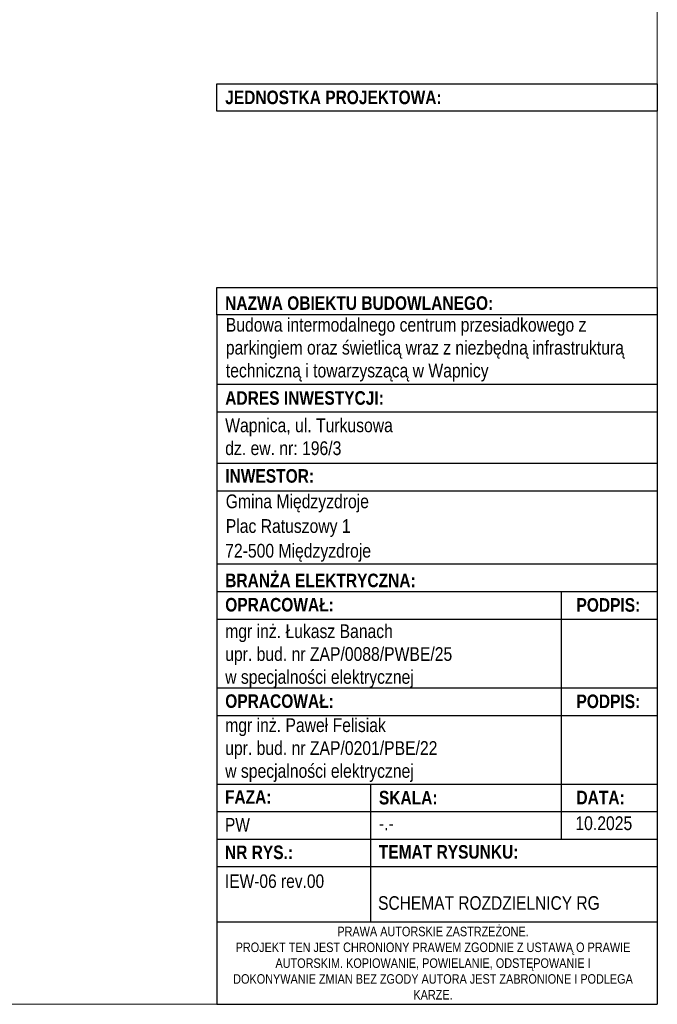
# Model space of a CAD drawing. Header units: millimetres. Extents: x 2505 to 3495, y 1397 to 1684.
# Tile 53 of 59: x 3402 to 3495, y 1397 to 1540. Entities that reach past the tile are written whole.
import ezdxf

# ---------------------------------------------------------------- set-up
doc = ezdxf.new("R2010")
doc.units = ezdxf.units.MM
doc.layers.add('#elektryczne', color=7, linetype='Continuous', lineweight=20)
doc.layers.add('A_TABELKA', color=7, linetype='Continuous', lineweight=0)
doc.layers.add('2D - Rysunki i Obrazki', color=7, linetype='Continuous')
doc.styles.add('ARIAL', font='arial.ttf')
doc.styles.add('GENERATED_STYLE_1', font='arial.ttf')
doc.styles.add('GENERATED_STYLE_2', font='ARIALN.TTF')

msp = doc.modelspace()

# ---------------------------------------------------------------- linework, layer by layer
at = {"layer": '#elektryczne'}
for points in [[(3494.65, 1396.93), (2504.65, 1396.93), (2504.65, 1683.93), (3494.65, 1683.93)], [(3494.65, 1396.93), (3494.65, 1683.93)]]:
    msp.add_lwpolyline(points, dxfattribs=at)
at = {"layer": '2D - Rysunki i Obrazki', "linetype": 'Continuous', "ltscale": 0.1}
for p, q in [((3430.42, 1497.39), (3430.42, 1396.93)), ((3494.65, 1497.39), (3494.65, 1396.93)), ((3430.43, 1487.29), (3494.66, 1487.29)), ((3430.43, 1483.27), (3494.66, 1483.27)), ((3430.43, 1475.79), (3494.66, 1475.79)), ((3430.43, 1471.78), (3494.66, 1471.78)), ((3430.43, 1461.1), (3494.66, 1461.1)), ((3430.43, 1461.1), (3494.66, 1461.1)), ((3430.42, 1457.09), (3494.66, 1457.09)), ((3480.65, 1457.09), (3480.65, 1421.02)), ((3430.42, 1453.07), (3494.66, 1453.07)), ((3430.42, 1443.04), (3494.66, 1443.04)), ((3430.42, 1443.04), (3494.66, 1443.04)), ((3430.42, 1443.04), (3494.66, 1443.04)), ((3430.42, 1439.02), (3494.66, 1439.02)), ((3430.42, 1439.02), (3494.66, 1439.02)), ((3430.42, 1428.99), (3494.66, 1428.99)), ((3430.42, 1428.99), (3494.66, 1428.99)), ((3430.42, 1428.99), (3494.66, 1428.99)), ((3430.42, 1428.99), (3494.66, 1428.99)), ((3452.84, 1428.99), (3452.84, 1408.96)), ((3430.42, 1425.03), (3494.66, 1425.03)), ((3430.42, 1421.02), (3494.66, 1421.02)), ((3452.84, 1421.02), (3452.84, 1408.97)), ((3430.42, 1417), (3494.66, 1417)), ((3430.42, 1408.97), (3494.66, 1408.97)), ((3430.42, 1408.97), (3494.65, 1408.97)), ((3430.42, 1396.93), (3494.65, 1396.93))]:
    msp.add_line(p, q, dxfattribs=at)
at = {"layer": '2D - Rysunki i Obrazki', "linetype": 'Continuous', "ltscale": 0.1, "flags": 128}
for points in [[(3430.42, 1531.1), (3494.66, 1531.1), (3494.66, 1527.09), (3430.42, 1527.09)], [(3430.42, 1501.41), (3494.66, 1501.41), (3494.66, 1497.39), (3430.42, 1497.39)]]:
    msp.add_lwpolyline(points, close=True, dxfattribs=at)

# ---------------------------------------------------------------- texts
at = {"layer": '2D - Rysunki i Obrazki', "linetype": 'Continuous', "attachment_point": 7}
for s, insert, char_height, style in [('\\A1;{\\fArial Narrow|b1|i0|c238|p34;JEDNOSTKA PROJEKTOWA:}', (3431.64, 1528.09), 1.9765, 'GENERATED_STYLE_2'), ('\\A1;{\\fArial Narrow|b1|i0|c238|p34;NAZWA OBIEKTU BUDOWLANEGO:}', (3431.63, 1498.11), 1.9765, 'GENERATED_STYLE_2'), ('\\A1;{\\fArial Narrow|b1|i0|c238|p34;ADRES INWESTYCJI:}', (3431.64, 1484.28), 1.9765, 'GENERATED_STYLE_2'), ('{\\fArial Narrow|b0|i0|c238|p34;Wapnica, ul. Turkusowa\\Pdz. ew. nr: 196/3}', (3431.64, 1476.95), 2, 'GENERATED_STYLE_1'), ('\\A1;{\\fArial Narrow|b1|i0|c238|p34;INWESTOR:}', (3431.65, 1472.92), 1.9765, 'GENERATED_STYLE_2'), ('\\pxl0.04167,sm1.07917;{\\fArial Narrow|b0|i0|c238|p34;Gmina Międzyzdroje\\PPlac Ratuszowy 1\\P\\pl0,s*;72-500 Międzyzdroje}', (3431.64, 1461.43), 2, 'GENERATED_STYLE_1'), ('\\A1;{\\fArial Narrow|b1|i0|c238|p34;BRANŻA ELEKTRYCZNA:}', (3431.64, 1457.69), 1.9765, 'GENERATED_STYLE_2'), ('\\A1;{\\fArial Narrow|b1|i0|c238|p34;OPRACOWAŁ:}', (3431.64, 1454.15), 1.9765, 'GENERATED_STYLE_2'), ('\\A1;{\\fArial Narrow|b1|i0|c238|p34;PODPIS:}', (3482.87, 1454.12), 1.9765, 'GENERATED_STYLE_2'), ('{\\fArial Narrow|b0|i0|c238|p34;mgr inż. Łukasz Banach\\Pupr. bud. nr ZAP/0088/PWBE/25\\Pw specjalności elektrycznej}', (3431.64, 1443.04), 2, 'GENERATED_STYLE_1'), ('\\A1;{\\fArial Narrow|b1|i0|c238|p34;OPRACOWAŁ:}', (3431.64, 1440.1), 1.9765, 'GENERATED_STYLE_2'), ('\\A1;{\\fArial Narrow|b1|i0|c238|p34;PODPIS:}', (3482.87, 1440.07), 1.9765, 'GENERATED_STYLE_2'), ('\\A1;{\\fArial Narrow|b1|i0|c238|p34;FAZA:}', (3431.6, 1426.16), 1.9765, 'GENERATED_STYLE_2'), ('\\A1;{\\fArial Narrow|b1|i0|c238|p34;SKALA:}', (3454.06, 1426.03), 1.9765, 'GENERATED_STYLE_2'), ('\\A1;{\\fArial Narrow|b1|i0|c238|p34;DATA:}', (3482.87, 1426.08), 1.9765, 'GENERATED_STYLE_2'), ('\\A1;{\\fArial Narrow|b0|i0|c238|p34;10.2025}', (3482.71, 1422.29), 2.0044, 'GENERATED_STYLE_1'), ('\\A1;{\\fArial Narrow|b0|i0|c238|p34;-.-}', (3454.06, 1422.29), 2.0044, 'GENERATED_STYLE_1'), ('\\A1;{\\fArial Narrow|b1|i0|c238|p34;NR RYS.:}', (3431.6, 1418.06), 1.9765, 'GENERATED_STYLE_2'), ('\\A1;{\\fArial Narrow|b1|i0|c238|p34;TEMAT RYSUNKU:}', (3454.04, 1418.13), 1.9765, 'GENERATED_STYLE_2')]:
    msp.add_mtext(s, dxfattribs=dict(at, insert=insert, char_height=char_height, style=style))
at = {"layer": '2D - Rysunki i Obrazki', "linetype": 'Continuous', "attachment_point": 7, "style": 'GENERATED_STYLE_1'}
for s, insert, char_height, width in [('{\\fArial Narrow|b0|i0|c238|p34;Budowa intermodalnego centrum przesiadkowego z parkingiem oraz świetlicą wraz z niezbędną infrastrukturą techniczną i towarzyszącą w Wapnicy}', (3431.73, 1487.69), 2, 62.0014), ('{\\fArial Narrow|b0|i0|c238|p34;mgr inż. Paweł Felisiak\\Pupr. bud. nr ZAP/0201/PBE/22\\Pw specjalności elektrycznej}', (3431.64, 1429.34), 2, 47.5243), ('\\A1;{\\fArial Narrow|b0|i0|c238|p34;PW}', (3431.6, 1422.11), 1.9765, 11.8489)]:
    msp.add_mtext(s, dxfattribs=dict(at, insert=insert, char_height=char_height, width=width))
at = {"layer": 'A_TABELKA', "linetype": 'Continuous'}
for s, insert, char_height, width, attachment_point, style in [('\\A1;{\\fArial Narrow|b0|i0|c238|p34;IEW-06 rev.00}', (3431.6, 1413.86), 1.9765, 16.5642, 7, 'GENERATED_STYLE_1'), ('\\A1;{\\fArial Narrow|b0|i0|c238|p34;SCHEMAT ROZDZIELNICY RG}', (3453.94, 1410.68), 1.9765, 38.5063, 7, 'GENERATED_STYLE_1'), ('{\\fArial Narrow|b0|i0|c238|p34;\\W1;PRAWA AUTORSKIE ZASTRZEŻONE.\\PPROJEKT TEN JEST CHRONIONY PRAWEM ZGODNIE Z USTAWĄ O PRAWIE AUTORSKIM. KOPIOWANIE, POWIELANIE, ODSTĘPOWANIE I DOKONYWANIE ZMIAN BEZ ZGODY AUTORA JEST ZABRONIONE I PODLEGA KARZE.}', (3461.95, 1402.93), 1.38353, 58.2743, 5, 'ARIAL')]:
    msp.add_mtext(s, dxfattribs=dict(at, insert=insert, char_height=char_height, width=width, attachment_point=attachment_point, style=style))

doc.saveas('drawing.dxf')
